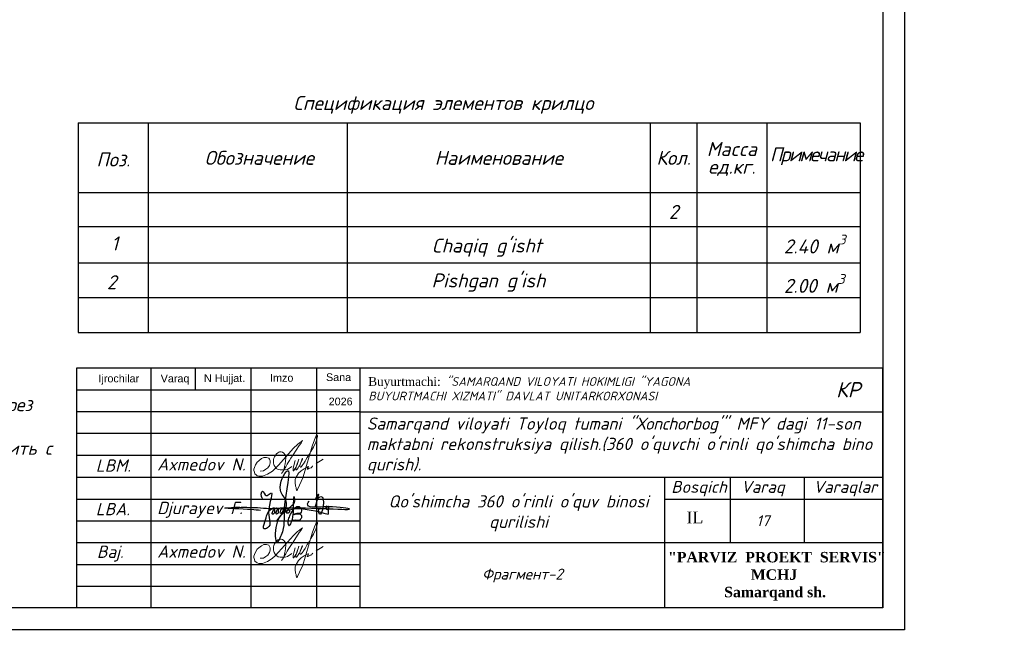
# Model space of a CAD drawing. Header units: millimetres. Extents: x 363306 to 7757304, y 1022887 to 1207196.
# Tile 210 of 256: x 1077400 to 1099993, y 1058919 to 1072975. Entities that reach past the tile are written whole.
import ezdxf
from ezdxf.enums import TextEntityAlignment as Align

# ---------------------------------------------------------------- set-up
doc = ezdxf.new("R2010")
doc.units = ezdxf.units.MM
doc.linetypes.add('ACAD_ISO02W100', pattern=[15, 12, -3])
doc.layers.add('0 @ 100', color=7, linetype='Continuous')
doc.layers.add('O3SAD', color=1, linetype='Continuous')
doc.layers.add('надпись 0.18', color=160, linetype='Continuous', lineweight=18)
doc.layers.add('Ф А С А Д', color=250, linetype='Continuous', lineweight=15)
doc.styles.add('Arial', font='arial.ttf')
doc.styles.add('iso', font='isocpeur.TTF')
doc.styles.add('ISOCPUER', font='isocpeui.ttf')
doc.styles.get("Standard").update_dxf_attribs({"font": 'isocpeui.ttf'})
doc.styles.add('Times New Roman', font='times.ttf')
doc.styles.add('WMF-Times New Roman0', font='times.ttf')
doc.styles.add('ńňčëü1', font='isocpeui.ttf', dxfattribs={"height": 350})
doc.styles.add('ГОСТ 2.304', font='isocpeui.ttf')

# ---------------------------------------------------------------- blocks, each defined once
blk = doc.blocks.new('rgsxhy')
at = {"color": 5}
for points in [[(30159764, 9369979), (30160729, 9371976), (30160134, 9373086), (30160845, 9375073), (30160529, 9371279), (30160336, 9368855), (30159821, 9367832), (30159766, 9369571), (30165013, 9370643)], [(30158318, 9372237), (30158292, 9372259), (30158313, 9372993), (30158693, 9372536), (30159097, 9372756), (30158930, 9370820), (30158827, 9369247), (30158463, 9369143), (30158559, 9369856), (30159235, 9371184), (30159510, 9371288), (30159540, 9370947), (30159450, 9370679), (30159339, 9370650), (30159361, 9370924), (30159747, 9371281), (30159933, 9371214), (30159918, 9370984), (30159866, 9370709), (30159740, 9370650), (30159740, 9370910), (30160119, 9371295), (30160364, 9371221), (30160282, 9370791), (30160134, 9370702), (30160156, 9370902), (30160253, 9371169), (30160416, 9371266), (30160624, 9371251), (30160631, 9370947), (30160520, 9370739), (30160416, 9370746), (30160527, 9370999), (30160698, 9371199), (30160869, 9371251), (30161010, 9371117), (30161025, 9370828), (30160854, 9370717), (30160832, 9370976), (30160958, 9371184), (30161196, 9371429), (30161627, 9371986), (30161567, 9372349), (30161322, 9370056), (30161196, 9369744), (30161032, 9369450), (30160943, 9369915), (30161107, 9370464), (30161478, 9371132), (30161961, 9371429), (30162250, 9371221), (30162198, 9370761), (30161687, 9370666), (30161515, 9370590), (30161433, 9370590), (30162154, 9370635), (30162280, 9370516), (30162243, 9370197), (30162028, 9370012), (30161575, 9370012), (30161352, 9370012), (30161322, 9370071)], [(30163692, 9371398), (30163961, 9372626), (30163708, 9372145), (30164262, 9372436), (30164117, 9370650), (30164117, 9371236), (30164841, 9371318), (30164871, 9371483), (30164848, 9371138), (30165028, 9371176), (30165036, 9371416), (30165013, 9370643)], [(30158109, 9371020), (30157190, 9371107), (30154479, 9371260), (30157795, 9371310), (30158983, 9371230), (30160506, 9371280), (30167135, 9371184), (30164561, 9371384), (30162918, 9371683), (30163073, 9372004)]]:
    blk.add_spline(points, degree=3, dxfattribs=at)
blk = doc.blocks.new('rthtrh')
at = {"color": 5}
for p, q in [((1363834, 521118), (1363842, 521141)), ((1363842, 521141), (1363854, 521167)), ((1363854, 521167), (1363868, 521192)), ((1363868, 521192), (1363889, 521219)), ((1363889, 521219), (1363907, 521234)), ((1363907, 521234), (1363927, 521243)), ((1363927, 521243), (1363940, 521249)), ((1363940, 521249), (1363965, 521249)), ((1363965, 521249), (1363988, 521244)), ((1363988, 521244), (1364013, 521227)), ((1364013, 521227), (1364030, 521204)), ((1364030, 521204), (1364039, 521185)), ((1364039, 521185), (1364046, 521147)), ((1364046, 521147), (1364044, 521090)), ((1363834, 521086), (1363834, 521118)), ((1363834, 521056), (1363834, 521086)), ((1363840, 521035), (1363834, 521056)), ((1363845, 521017), (1363840, 521035)), ((1363865, 520990), (1363845, 521017)), ((1363882, 520966), (1363865, 520990)), ((1363895, 520959), (1363882, 520966)), ((1363917, 520946), (1363895, 520959)), ((1364017, 520962), (1364016, 520946)), ((1364026, 520997), (1364017, 520962)), ((1364037, 521043), (1364026, 520997)), ((1364044, 521090), (1364037, 521043)), ((1364148, 520999), (1364075, 520948)), ((1364568, 521050), (1364689, 521123)), ((1363951, 520940), (1363917, 520946)), ((1363996, 520940), (1363951, 520940)), ((1364033, 520940), (1363996, 520940)), ((1364016, 520946), (1364016, 520940)), ((1364075, 520948), (1364033, 520940))]:
    blk.add_line(p, q, dxfattribs=at)
for points in [[(1364210, 521100), (1364186, 521015), (1364172, 520967), (1364172, 520940), (1364173, 520926), (1364179, 520925), (1364185, 520931), (1364202, 520956), (1364218, 520984), (1364240, 521027), (1364256, 521068), (1364272, 521125), (1364269, 521122), (1364225, 520990), (1364220, 520961), (1364220, 520944), (1364225, 520939), (1364232, 520939), (1364241, 520950), (1364248, 520960), (1364254, 520969), (1364260, 520978), (1364273, 520996), (1364281, 521008), (1364288, 521027), (1364309, 521073), (1364315, 521086), (1364332, 521126), (1364332, 521134), (1364327, 521134), (1364314, 521097), (1364294, 521040), (1364290, 521012), (1364293, 520997), (1364298, 520988), (1364308, 520988), (1364316, 520999), (1364326, 521014), (1364344, 521036), (1364351, 521047), (1364377, 521090), (1364389, 521112), (1364414, 521155), (1364449, 521203), (1364476, 521258), (1364523, 521332), (1364563, 521417), (1364583, 521493), (1364590, 521517), (1364590, 521527), (1364583, 521532), (1364571, 521532), (1364561, 521512), (1364541, 521459), (1364498, 521348), (1364434, 521131), (1364395, 520998), (1364377, 520936), (1364337, 520802), (1364282, 520678), (1364249, 520605), (1364238, 520588), (1364230, 520594), (1364226, 520615), (1364222, 520638), (1364214, 520663), (1364206, 520725), (1364206, 520774), (1364224, 520814), (1364265, 520883), (1364310, 520926), (1364364, 520959), (1364411, 520988), (1364432, 520996), (1364434, 520992), (1364431, 520979), (1364419, 520970), (1364414, 520960), (1364416, 520951), (1364423, 520951), (1364434, 520958), (1364443, 520964), (1364452, 520968), (1364474, 520975), (1364483, 520978), (1364492, 520986), (1364499, 520996), (1364503, 521002), (1364511, 521006), (1364511, 521006)], [(1363608, 520919), (1363661, 520924), (1363702, 520951), (1363738, 520975), (1363765, 521018), (1363780, 521059), (1363780, 521096), (1363765, 521122), (1363753, 521142), (1363714, 521156), (1363671, 521156), (1363631, 521136), (1363583, 521097), (1363555, 521074), (1363525, 521025), (1363511, 520984), (1363500, 520955), (1363500, 520930), (1363508, 520901), (1363515, 520870), (1363535, 520855), (1363555, 520841), (1363586, 520832), (1363613, 520832), (1363645, 520832), (1363675, 520843), (1363732, 520864), (1363761, 520883), (1363817, 520921), (1363863, 520963), (1363919, 521022), (1364179, 521312), (1364247, 521377), (1364282, 521405), (1364314, 521429), (1364336, 521443), (1364310, 521401), (1364279, 521361), (1364173, 521198), (1364133, 521139), (1364110, 521102), (1364087, 521068), (1364069, 521040), (1364047, 520995), (1364019, 520954), (1364007, 520925), (1363990, 520903), (1363970, 520879)]]:
    blk.add_lwpolyline(points, dxfattribs=at)
blk = doc.blocks.new('ШТ')
at = {"lineweight": 30}
for p, q in [((180134, 713448, 0), (180134, 707948, 0)), ((180134, 713448, 0), (180134, 707948, 0)), ((180134, 713448, 0), (180134, 707948, 0)), ((198634, 713448, 0), (180134, 713448, 0)), ((181834, 713448, 0), (181834, 707948, 0)), ((181834, 713448, 0), (181834, 707948, 0)), ((182853, 713448, 0), (182853, 712948, 0)), ((184134, 713448, 0), (184134, 707948, 0)), ((185634, 713448, 0), (185634, 707948, 0)), ((186634, 713448, 0), (186634, 707948, 0)), ((198634, 707948, 0), (198634, 713448, 0)), ((198634, 713448, 0), (198634, 707948, 0)), ((186634, 712948, 0), (180134, 712948, 0)), ((186634, 712448, 0), (180134, 712448, 0)), ((186634, 712448, 0), (198634, 712448, 0)), ((186634, 711948, 0), (180134, 711948, 0)), ((186634, 711448, 0), (180134, 711448, 0)), ((180134, 710948, 0), (198634, 710948, 0)), ((193634, 707948, 0), (193634, 710948, 0)), ((195134, 709448, 0), (195134, 710948, 0)), ((196834, 709448, 0), (196834, 710948, 0)), ((180134, 710448, 0), (186634, 710448, 0)), ((193634, 710448, 0), (198634, 710448, 0)), ((180134, 709948, 0), (186634, 709948, 0)), ((180134, 709448, 0), (198634, 709448, 0)), ((180134, 708948, 0), (186634, 708948, 0)), ((180134, 708448, 0), (186634, 708448, 0))]:
    blk.add_line(p, q, dxfattribs=at)
at = {"lineweight": 9, "xscale": 0.2250350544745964, "yscale": 0.2250350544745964, "zscale": 0.2250350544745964}
blk.add_blockref('rgsxhy', (-6602279, -1398623, 0), dxfattribs=at)
at = {"layer": 'Ф А С А Д', "xscale": 1.33529119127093, "yscale": 1.33529119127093, "zscale": 1.33529119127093}
for p in [(-1636466, 15509, 0), (-1636466, 13509, 0)]:
    blk.add_blockref('rthtrh', p, dxfattribs=at)
at = {"style": 'ńňčëü1'}
blk.add_text('КР', height=350, dxfattribs=at).set_placement((197559, 712781, 0))
at = {"linetype": 'ACAD_ISO02W100', "lineweight": 5, "ltscale": 70, "char_height": 176.8, "attachment_point": 1, "style": 'Arial'}
for s, insert in [('Ijrochilar', (180635, 713302, 0)), ('Varaq', (182063, 713302, 0)), ('N Hujjat.', (183055, 713309, 0)), ('Imzo', (184572, 713316, 0)), ('Sana', (185856, 713331, 0)), ('2026', (185917, 712774, 0))]:
    blk.add_mtext(s, dxfattribs=dict(at, insert=insert))
for s, insert, char_height, width, attachment_point, style in [('Buyurtmachi:{\\fISOCPEUR|b0|i1|c204|p34; "SAMARQAND VILOYATI HOKIMLIGI "YAGONA\\fISOCPEUR|b0|i1|c0|p34; \\fISOCPEUR|b0|i1|c204|p34;BUYURTMACHI XIZMATI"\\fISOCPEUR|b0|i1|c0|p34; \\fISOCPEUR|b0|i1|c204|p34;DAVLAT UNITARKORXONASI}', (186827, 712977, 21081), 200, 8030.18, 4, 'WMF-Times New Roman0'), ('{\\fISOCPEUR|b0|i1|c204|p34;Samarqand viloyati Toyloq tumani "Хоnсhоrbоg\'" МFY dagi 11-son maktabni rekonstruksiya qilish.(360 o\'quvchi o\'rinli qo\'shimcha bino qurish).}', (186791, 711669, 0), 280, 12020.43, 4, 'iso'), ('{\\fISOCPEUR|b0|i1|c0|p34;Axmedov N.}', (181981, 711384, 0), 282.86, 3416.24, 1, 'WMF-Times New Roman0'), ('{\\fISOCPEUR|b0|i1|c204|p34;Bosqich}', (193778, 710863, 0), 274.07, 1251.4, 1, 'iso'), ('{\\fISOCPEUR|b0|i1|c204|p34;Varaq}', (195379, 710863, 0), 274.07, 1251.4, 1, 'iso'), ('{\\fISOCPEUR|b0|i1|c204|p34;Varaqlar}', (197039, 710863, 0), 274.07, 1251.4, 1, 'iso'), ("\\pt2436.8176;{\\fISOCPEUR|b0|i1|c0|p34;Qo'shimcha 360 o'rinli o'quv binosi qurilishi}", (190274, 710533, 0), 280, 5963.16, 2, 'WMF-Times New Roman0'), ('{\\fISOCPEUR|b0|i1|c0|p34;Axmedov N.}', (181981, 709384, 0), 282.86, 3416.24, 1, 'WMF-Times New Roman0'), ('\\pi563.17678,t3443.17678;{\\fTimes New Roman|b1|i0|c204|p18;\\C1;"PARVIZ  PROEKT  SERVIS"\\P\\pi2460.72013,tz;\\C0;MCHJ\\P\\pi1851.00915;Samarqand sh.\\C256; }', (193141, 709234, 0), 240, 5957.74, 1, 'WMF-Times New Roman0')]:
    blk.add_mtext(s, dxfattribs=dict(insert=insert, char_height=char_height, width=width, attachment_point=attachment_point, style=style))
at = {"attachment_point": 1}
for s, insert, char_height, width in [('{\\C1;LBM.}', (180573, 711357, 0), 282.9, 1251.4), ('{\\C1;LBA.}', (180573, 710357, 0), 282.9, 1251.4), ('Djurayev F.', (181981, 710384, 0), 282.86, 2152.77), ('{\\fTimes New Roman|b0|i0|c204|p18;IL}', (194124, 710161, 0), 274.07, 1251.4), ('{\\C1;Baj.}', (180598, 709379, 0), 282.9, 1251.4)]:
    blk.add_mtext(s, dxfattribs=dict(at, insert=insert, char_height=char_height, width=width))

msp = doc.modelspace()

# ---------------------------------------------------------------- linework, layer by layer
at = {"lineweight": 30}
for p, q in [((1078744.886, 1070607.106), (1078744.886, 1065797.446)), ((1078744.886, 1070607.106), (1096682.125, 1070607.106)), ((1096682.125, 1070607.106), (1096682.125, 1065797.446)), ((1078744.886, 1065797.446), (1096682.125, 1065797.446))]:
    msp.add_line(p, q, dxfattribs=at)
for p, q in [((1080349.091, 1070607.106), (1080349.091, 1065797.446)), ((1084917.955, 1070607.106), (1084917.955, 1065797.446)), ((1091869.51, 1070607.106), (1091869.51, 1065797.446)), ((1092938.98, 1070607.106), (1092938.98, 1065797.446)), ((1094543.185, 1070607.106), (1094543.185, 1065797.446)), ((1078744.886, 1069013.476), (1096682.125, 1069013.476)), ((1078744.886, 1068233.476), (1096682.125, 1068233.476)), ((1078744.886, 1067400.174), (1096682.125, 1067400.174)), ((1078744.886, 1066598.81), (1096682.125, 1066598.81))]:
    msp.add_line(p, q)
msp.add_lwpolyline([(1057706.348, 1088178.072), (1097206.348, 1088178.072), (1097206.348, 1059478.072), (1057706.348, 1059478.072)], close=True, dxfattribs=at)
at = {"layer": 'O3SAD', "color": 1}
msp.add_lwpolyline([(1055706.348, 1088678.072), (1097706.348, 1088678.072), (1097706.348, 1058978.072), (1055706.348, 1058978.072)], close=True, dxfattribs=at)

# ---------------------------------------------------------------- block references
at = {"color": 1, "lineweight": 30}
for p in [(313572.74, 351529.892, 0), (358572.74, 351529.892, 0), (403572.74, 351529.892, 0), (448572.74, 351529.892, 0), (493572.74, 351529.892, 0), (538572.74, 351529.892, 0), (583572.74, 351529.892, 0), (628572.74, 351529.892, 0), (673572.74, 351529.892, 0), (718572.74, 351529.892, 0), (763572.74, 351529.892, 0), (808572.74, 351529.892, 0), (853572.74, 351529.892, 0), (898572.74, 351529.892, 0)]:
    msp.add_blockref('ШТ', p, dxfattribs=at)

# ---------------------------------------------------------------- texts
at = {"style": 'ISOCPUER'}
for s, p in [('Спецификация элементов крилцо ', (1087223.637, 1071064.278)), ('Обозначение', (1082897.778, 1069805.003)), ('Macca', (1093741.082, 1070008.203)), ('Поз.', (1079546.989, 1069767.05, 0)), ('Наименование', (1088393.732, 1069805.003)), ('Кол.', (1092404.245, 1069805.003)), ('ед.кг.', (1093741.082, 1069601.804)), ('2', (1092404.245, 1068565.277)), ('1', (1079580.164, 1067842.239)), ('2', (1079511.682, 1066951.643))]:
    msp.add_text(s, height=320.841, dxfattribs=at).set_placement(p, align=Align.MIDDLE_CENTER)
for s, insert, char_height, width, attachment_point, style in [('{\\fISOCPEUR|b0|i1|c204|p34;\\T0.8;Примечание}', (1094616.05, 1070047.025), 320.841, 1878.34132, 1, 'iso'), ("Chaqiq g'isht", (1086850.458, 1067953.313), 320.841, 4993.17926, 1, 'ISOCPUER'), ('\\A1;2.40 м{\\H0.7x;\\S3^ ;}', (1095644.131, 1067827.962), 320.841, 2138.94001, 5, 'ISOCPUER'), ("Pishgan g'ish", (1086850.458, 1067151.949), 320.841, 4993.17926, 1, 'ISOCPUER'), ('\\A1;\\P2.00 м{\\H0.7x;\\S3^ ;}', (1095633.146, 1067190.419), 320.841, 2138.94001, 5, 'ISOCPUER'), ('{\\fISOCPEUR|b0|i1|c204|p34;Фрагмент-\\fISOCPEUR|b0|i1|c0|p34;2}', (1088937.014, 1060380.14), 250, 7797.90302, 2, 'WMF-Times New Roman0')]:
    msp.add_mtext(s, dxfattribs=dict(insert=insert, char_height=char_height, width=width, attachment_point=attachment_point, style=style))
at = {"color": 0, "lineweight": -2, "ltscale": 5, "char_height": 300, "attachment_point": 1, "style": 'iso'}
for insert, width in [((1058315.855, 1065292.541, 0), 19769.395), ((923057.414, 1064990.331), 20475.63473), ((968057.414, 1064990.331), 20475.63473), ((1013057.414, 1064990.331), 20475.63473)]:
    msp.add_mtext('\\pi7162.827;{\\fISOCPEUR|b0|i1|c204|p34;Примечание:\\P\\pi0;1. \\C256;Данный лист читать совместно с листами\\C0; КP-21-34\\P2. Горизонтальные сетки СГ-1, СГ-2, СГ-3  устраиваются по длине в стенах и в перегородках, через каждый 600 мм расстояние по высоте.\\P\\C256;3. Стены  выполнить из газоблока изготавливается автоклавным методом D600/ Кладку выполнить с применением однорядной перевязки\\P5.Контроль качества материалов и работ выполнять согласно указаниям КМК 2.01.03-96, КМК 3.03.01-98 и ППР.\\P6. Все внутренние дверные отверстие монтажировать на отм. +2,100.\\P7. Проч-ность клеевого состава или раствора должна обеспечить величину\\Pнормального сцепления не менее 1,2 кгс/см².}', dxfattribs=dict(at, insert=insert, width=width))
at = {"linetype": 'ByBlock', "ltscale": 30, "insert": (1094453.53, 1061478.324), "char_height": 250, "width": 658.8739, "attachment_point": 5}
msp.add_mtext('17', dxfattribs=at)
at = {"color": 116, "lineweight": 0, "true_color": 0x136734, "insert": (905704.264, 1060589.705), "char_height": 250, "width": 6149.90782, "attachment_point": 1, "style": 'Arial'}
msp.add_mtext('\\pi259.32891;{\\fISOCPEUR|b0|i1|c204|p34;\\C256;\\c0;План ленточного фундамента для \\P\\pi2084.23421;перегородки }', dxfattribs=at)
at = {"layer": '0 @ 100', "color": 7, "insert": (761996.908, 1075986.433), "char_height": 318.940213, "width": 19697.5359, "attachment_point": 4, "style": 'ГОСТ 2.304'}
msp.add_mtext('\\pi5457.36288;{\\fISOCPEUR|b1|i1|c204|p34;Характеристика участка строительства:\\P\\pi0;\\P}Расчетная зимняя температура воздух 15 °С.\\PСкоростной напор ветра   - 38кг/м2.\\PВес снегового покрова    - 50кг/м2.\\PКлассификация зданий по функциональной пожарной опасности - Ф 4.1 \\PКоэффициент надежности по назначению - 0.95\\P\\P^IПроектом разработано подъёмник для мало мобильных граждан населения грузоподъемностью 250 кг. скоростью 0,25 см/с. Двери шахт подъёмника противопожарные с пределом огнестойкости El 30. Подъёмники оборудованы кабинами габаритами 1500х1500 мм, ширина дверей кабины обеспечивает проезд инвалидной коляски. Для экстренных случаев подъёмник оснащен дополнительным аккумулятором и механическим спуском для безопасного спуска пассажира в нулевую отметку. Так же в дверях подъёмника установлены замки датчики которые открываются с ключевыми картами, чтобы открыть двери подъёмника.\\P^IС внешней и внутренней стороны наружных стен предусмотрено обшивка из аквапанелей толщиной 12,5мм с утеплением из минераловатной ваты на кварцевой основе, А =0,040 Вт/мС, толщиной 100мм. (по теплотехническому расчету). Наружная отделка из органическое стекло.\\P^IПодрядчик обязан предоставить заказчику сертификаты соответствия и пожарной безопасности на фасадную систему и все применяемые в данной системе материалы и изделия.\\PКонструкции, изделия и материалы применены по действующим стандартам, ТУ, сертификатам. На путях эвакуации используются отделочные материалы, соответствующие требованиям п. 5.25 ШНК 2.01.02-04.\\PОтделка стен с внутренней стороны окраска водоэмульсионными красками светлых тонов. Во внутренней и наружной отделке использованы современные отделочные материалы используемые на территории Республики Узбекистан.\\P^IКрыша - скатная из металлических профилированных листов с полимерными покрытиями с обеих сторон толщ.0,55мм по металлическим конструкциям.\\P^IПо периметру наружных стен устраивается бетонная отмостка. Бетон кл.В 7,5 шириной 1000 мм, толщиной 50 мм по гравийному основанию толщиной 100 мм -150 мм.\\P^IВсе строительно-монтажные работы вести согласно указаний соответствующих строительных норм и проекта производства работ (П.П.Р.) на основании ШНК 3.01.01 - 03 и КМК 3.01.02 - 00.', dxfattribs=at)
at = {"layer": 'надпись 0.18', "ltscale": 100, "insert": (898701.444, 1068300.98), "char_height": 250, "width": 17724.97017, "attachment_point": 1, "style": 'Times New Roman'}
msp.add_mtext('{\\fISOCPEUR|b0|i1|c204|p34;\\C256;\\c0;   Примечание\\fISOCPEUR|b0|i1|c0|p34;:\\A1;\\P\\pi-418.1675,l418.1675,t418.1675;1.^I\\fISOCPEUR|b0|i1|c204|p34;Данный  лист  см\\fISOCPEUR|b0|i1|c0|p34;.  \\fISOCPEUR|b0|i1|c204|p34;совместно  с  л\\fISOCPEUR|b0|i1|c0|p34;.  \\fISOCPEUR|b0|i1|c204|p34;К\\fISOCPEUR|b0|i1|c0|p34;p\\fISOCPEUR|b0|i1|c204|p34; \\fISOCPEUR|b0|i1|c0|p34;-16.  \\P\\pi0,l0,tz;2.  \\fISOCPEUR|b0|i1|c204|p34;За  отм  \\fISOCPEUR|b0|i1|c0|p34;0,000  \\fISOCPEUR|b0|i1|c204|p34;принято  отметка чистого пола  \\fISOCPEUR|b0|i1|c0|p34;1\\fISOCPEUR|b0|i1|c204|p34;этажа\\P\\fISOCPEUR|b0|i1|c0|p34;3.  \\fISOCPEUR|b0|i1|c204|p34;На  отм\\fISOCPEUR|b0|i1|c0|p34;.  -0.030  \\fISOCPEUR|b0|i1|c204|p34;Выполнить  горизонтальную  из  цементно\\fISOCPEUR|b0|i1|c0|p34;-\\fISOCPEUR|b0|i1|c204|p34;песчаного  раствора состава  \\fISOCPEUR|b0|i1|c0|p34;1:2 \\fISOCPEUR|b0|i1|c204|p34;с жидком стеклом толш\\fISOCPEUR|b0|i1|c0|p34;.  30\\fISOCPEUR|b0|i1|c204|p34;мм\\fISOCPEUR|b0|i1|c0|p34;.\\P\\A0;4.  \\fISOCPEUR|b0|i1|c204|p34;Фундаменты выполнить из бетона класса \\fISOCPEUR|b0|i1|c0|p34;B15 (\\fISOCPEUR|b0|i1|c204|p34;М\\fISOCPEUR|b0|i1|c0|p34;200).\\A1;\\P\\pi-750,l750;\\A0;5.  \\fISOCPEUR|b0|i1|c204|p34;Для  обеспечения \\fISOCPEUR|b0|i1|c0|p34;50\\fISOCPEUR|b0|i1|c204|p34;мм  слоя  бетона   арматуру фундаментной  ленты укладывать  на  кубики\\fISOCPEUR|b0|i1|c0|p34;-\\fISOCPEUR|b0|i1|c204|p34;фиксаторы\\fISOCPEUR|b0|i1|c0|p34;,  \\fISOCPEUR|b0|i1|c204|p34;изготовленные из цементно\\fISOCPEUR|b0|i1|c0|p34;-\\fISOCPEUR|b0|i1|c204|p34;песчаного раствора  М\\fISOCPEUR|b0|i1|c0|p34;100 \\fISOCPEUR|b0|i1|c204|p34;размерами \\fISOCPEUR|b0|i1|c0|p34;40\\fISOCPEUR|b0|i1|c204|p34;х\\fISOCPEUR|b0|i1|c0|p34;40\\fISOCPEUR|b0|i1|c204|p34;х\\fISOCPEUR|b0|i1|c0|p34;50\\fISOCPEUR|b0|i1|c204|p34;мм\\fISOCPEUR|b0|i1|c0|p34;.}', dxfattribs=at)

doc.saveas('drawing.dxf')
